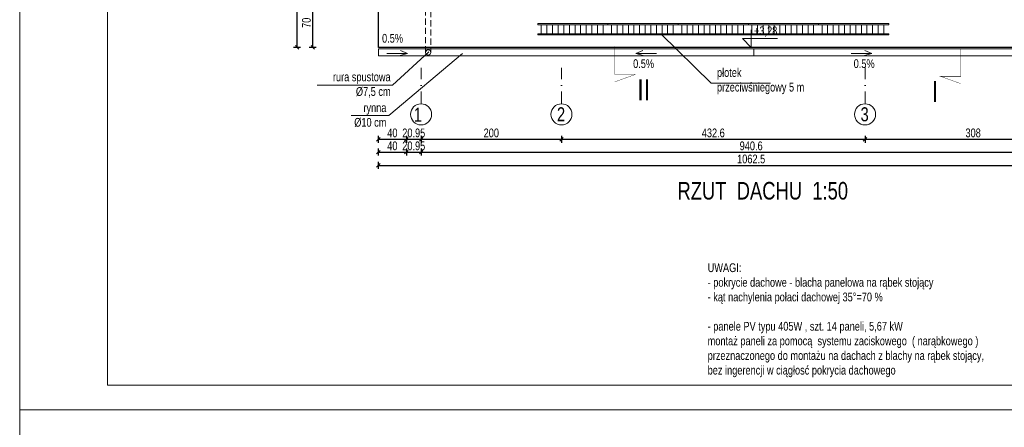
# Model space of a CAD drawing. Header units: inches. Extents: x 53216 to 117387, y -66787 to -22834.
# Tile 217 of 256: x 53216 to 54619, y -26621 to -26040. Entities that reach past the tile are written whole.
import ezdxf

# ---------------------------------------------------------------- set-up
doc = ezdxf.new("R2010")
doc.units = ezdxf.units.IN
doc.header["$MEASUREMENT"] = 0
doc.linetypes.add('DASHDOT', pattern=[1, 0.5, -0.25, 0, -0.25])
doc.linetypes.add('HIDDEN', pattern=[0.375, 0.25, -0.125])
doc.layers.get('0').update_dxf_attribs({"lineweight": 0})
doc.layers.get('Defpoints').update_dxf_attribs({"lineweight": 0})
for name, color, linetype, lineweight in [('A--tabelka rysunku', 7, 'Continuous', 0), ('A8a-opisy dodatkowe', 33, 'Continuous', 0), ('p-- linia przekroju I-AB', 116, 'Continuous', 40), ('p--dach', 2, 'Continuous', 30), ('p--dach-rura spustowa', 2, 'Continuous', 0), ('p--dach-rynna', 42, 'Continuous', 0), ('p--elewacja cienka', 251, 'Continuous', 0), ('p--koty wysok.', 141, 'Continuous', 0), ('p--opisy dodatkowe', 62, 'Continuous', 0), ('p--osie konstr.-NR', 1, 'DASHDOT', 15), ('p--podpis rysunku', 7, 'Continuous', 0), ('p--wymiary-1-50', 5, 'Continuous', 0)]:
    doc.layers.add(name, color=color, linetype=linetype, lineweight=lineweight)
doc.styles.add('1-50', font='arial.ttf', dxfattribs={"width": 0.75, "height": 12.5})
doc.styles.get("Standard").update_dxf_attribs({"font": 'arial.ttf', "width": 0.75})
doc.dimstyles.new('1-50', dxfattribs={"dimtxt": 12.5, "dimasz": 5, "dimexe": 5, "dimexo": 5, "dimgap": 0.09, "dimtad": 0, "dimdsep": 46, "dimtxsty": '1-50', "dimblk": 'OBLIQUE', "dimcen": 0.09, "dimadec": 0, "dimazin": 0, "dimtfac": 1, "dimtdec": 4, "dimtix": 1, "dimtmove": 2, "dimatfit": 3, "dimldrblk": 'OBLIQUE', "dimfxl": 5, "dimfxlon": 1, "dimtvp": 0.7, "dimtolj": 1, "dimtzin": 0, "dimarcsym": 0})

# ---------------------------------------------------------------- blocks, each defined once
blk = doc.blocks.new('strzałka')
for q in [(-19.4, 4.1), (0, 0), (-18.9, -3.2)]:
    blk.add_line((-29.3, 0), q)
blk = doc.blocks.new('kota wykoń')
for p, q in [((0, 25), (0, 0)), ((0, 0), (-12.5, 12.5)), ((-12.5, 12.5), (37.5, 12.5))]:
    blk.add_line(p, q)
at = {"lineweight": 0}
blk.add_line((-2.5, 0), (2.5, 0), dxfattribs=at)
blk = doc.blocks.new('_OBLIQUE')
at = {"color": 0, "linetype": 'ByBlock', "lineweight": -2}
for p, q in [((-0.5, -0.5), (0.5, 0.5)), ((0, 0), (0, 0))]:
    blk.add_line(p, q, dxfattribs=at)
blk = doc.blocks.new('*D2114')
at = {"layer": 'Defpoints', "color": 0}
for p in [(53787.9, -26196.6), (53987.9, -26196.6), (53987.9, -26210.7)]:
    blk.add_point(p, dxfattribs=at)
at = {"layer": 'p--wymiary-1-50', "color": 0, "lineweight": -2}
for p, q in [((53787.9, -26205.7), (53787.9, -26215.7)), ((53987.9, -26205.7), (53987.9, -26215.7)), ((53787.9, -26210.7), (53987.9, -26210.7))]:
    blk.add_line(p, q, dxfattribs=at)
at = {"layer": 'p--wymiary-1-50', "color": 0, "lineweight": -2, "xscale": 5, "yscale": 5, "zscale": 5, "rotation": 180}
blk.add_blockref('_OBLIQUE', (53787.9, -26210.7), dxfattribs=at)
at = {"layer": 'p--wymiary-1-50', "color": 0, "lineweight": -2, "xscale": 5, "yscale": 5, "zscale": 5}
blk.add_blockref('_OBLIQUE', (53987.9, -26210.7), dxfattribs=at)
at = {"layer": 'p--wymiary-1-50', "color": 0, "linetype": 'Continuous', "ltscale": 8, "insert": (53887.9, -26201.7), "char_height": 12.5, "attachment_point": 5, "style": '1-50'}
blk.add_mtext('\\A1;200', dxfattribs=at)
blk = doc.blocks.new('*D2115')
at = {"layer": 'Defpoints', "color": 0}
for p in [(53987.9, -26196.6), (54420.5, -26196.6), (54420.5, -26210.7)]:
    blk.add_point(p, dxfattribs=at)
at = {"layer": 'p--wymiary-1-50', "color": 0, "lineweight": -2}
for p, q in [((53987.9, -26205.7), (53987.9, -26215.7)), ((54420.5, -26205.7), (54420.5, -26215.7)), ((53987.9, -26210.7), (54420.5, -26210.7))]:
    blk.add_line(p, q, dxfattribs=at)
at = {"layer": 'p--wymiary-1-50', "color": 0, "lineweight": -2, "xscale": 5, "yscale": 5, "zscale": 5, "rotation": 180}
blk.add_blockref('_OBLIQUE', (53987.9, -26210.7), dxfattribs=at)
at = {"layer": 'p--wymiary-1-50', "color": 0, "lineweight": -2, "xscale": 5, "yscale": 5, "zscale": 5}
blk.add_blockref('_OBLIQUE', (54420.5, -26210.7), dxfattribs=at)
at = {"layer": 'p--wymiary-1-50', "color": 0, "linetype": 'Continuous', "ltscale": 8, "insert": (54204.2, -26201.7), "char_height": 12.5, "attachment_point": 5, "style": '1-50'}
blk.add_mtext('\\A1;432.6', dxfattribs=at)
blk = doc.blocks.new('*D2116')
at = {"layer": 'Defpoints', "color": 0}
for p in [(54420.5, -26196.6), (54728.5, -26196.6), (54728.5, -26210.7)]:
    blk.add_point(p, dxfattribs=at)
at = {"layer": 'p--wymiary-1-50', "color": 0, "lineweight": -2}
for p, q in [((54420.5, -26205.7), (54420.5, -26215.7)), ((54728.5, -26205.7), (54728.5, -26215.7)), ((54420.5, -26210.7), (54728.5, -26210.7))]:
    blk.add_line(p, q, dxfattribs=at)
at = {"layer": 'p--wymiary-1-50', "color": 0, "lineweight": -2, "xscale": 5, "yscale": 5, "zscale": 5, "rotation": 180}
blk.add_blockref('_OBLIQUE', (54420.5, -26210.7), dxfattribs=at)
at = {"layer": 'p--wymiary-1-50', "color": 0, "lineweight": -2, "xscale": 5, "yscale": 5, "zscale": 5}
blk.add_blockref('_OBLIQUE', (54728.5, -26210.7), dxfattribs=at)
at = {"layer": 'p--wymiary-1-50', "color": 0, "linetype": 'Continuous', "ltscale": 8, "insert": (54574.5, -26201.7), "char_height": 12.5, "attachment_point": 5, "style": '1-50'}
blk.add_mtext('\\A1;308', dxfattribs=at)
blk = doc.blocks.new('*D2117')
at = {"layer": 'Defpoints', "color": 0}
for p in [(53787.9, -26205.7), (54728.5, -26205.7), (54728.5, -26229)]:
    blk.add_point(p, dxfattribs=at)
at = {"layer": 'p--wymiary-1-50', "color": 0, "lineweight": -2}
for p, q in [((53787.9, -26224), (53787.9, -26234)), ((53787.9, -26229), (54728.5, -26229)), ((54728.5, -26224), (54728.5, -26234))]:
    blk.add_line(p, q, dxfattribs=at)
at = {"layer": 'p--wymiary-1-50', "color": 0, "lineweight": -2, "xscale": 5, "yscale": 5, "zscale": 5, "rotation": 180}
blk.add_blockref('_OBLIQUE', (53787.9, -26229), dxfattribs=at)
at = {"layer": 'p--wymiary-1-50', "color": 0, "lineweight": -2, "xscale": 5, "yscale": 5, "zscale": 5}
blk.add_blockref('_OBLIQUE', (54728.5, -26229), dxfattribs=at)
at = {"layer": 'p--wymiary-1-50', "color": 0, "linetype": 'Continuous', "ltscale": 8, "insert": (54258.2, -26220.1), "char_height": 12.5, "attachment_point": 5, "style": '1-50'}
blk.add_mtext('\\A1;940.6', dxfattribs=at)
blk = doc.blocks.new('*D2118')
at = {"layer": 'Defpoints', "color": 0}
for p in [(53766.9, -26217.8), (53787.9, -26217.8), (53787.9, -26229)]:
    blk.add_point(p, dxfattribs=at)
at = {"layer": 'p--wymiary-1-50', "color": 0, "lineweight": -2}
for p, q in [((53766.9, -26224), (53766.9, -26234)), ((53766.9, -26229), (53787.9, -26229)), ((53787.9, -26224), (53787.9, -26234))]:
    blk.add_line(p, q, dxfattribs=at)
at = {"layer": 'p--wymiary-1-50', "color": 0, "lineweight": -2, "xscale": 5, "yscale": 5, "zscale": 5}
blk.add_blockref('_OBLIQUE', (53766.9, -26229), dxfattribs=at)
at = {"layer": 'p--wymiary-1-50', "color": 0, "lineweight": -2, "xscale": 5, "yscale": 5, "zscale": 5, "rotation": 180}
blk.add_blockref('_OBLIQUE', (53787.9, -26229), dxfattribs=at)
at = {"layer": 'p--wymiary-1-50', "color": 0, "linetype": 'Continuous', "ltscale": 8, "insert": (53777.4, -26220.1), "char_height": 12.5, "attachment_point": 5, "style": '1-50'}
blk.add_mtext('\\A1;20.95', dxfattribs=at)
blk = doc.blocks.new('*D2119')
at = {"layer": 'Defpoints', "color": 0}
for p in [(53766.9, -26199.4), (53787.9, -26199.4), (53787.9, -26210.7)]:
    blk.add_point(p, dxfattribs=at)
at = {"layer": 'p--wymiary-1-50', "color": 0, "lineweight": -2}
for p, q in [((53766.9, -26205.7), (53766.9, -26215.7)), ((53787.9, -26205.7), (53787.9, -26215.7)), ((53766.9, -26210.7), (53787.9, -26210.7))]:
    blk.add_line(p, q, dxfattribs=at)
at = {"layer": 'p--wymiary-1-50', "color": 0, "lineweight": -2, "xscale": 5, "yscale": 5, "zscale": 5}
blk.add_blockref('_OBLIQUE', (53766.9, -26210.7), dxfattribs=at)
at = {"layer": 'p--wymiary-1-50', "color": 0, "lineweight": -2, "xscale": 5, "yscale": 5, "zscale": 5, "rotation": 180}
blk.add_blockref('_OBLIQUE', (53787.9, -26210.7), dxfattribs=at)
at = {"layer": 'p--wymiary-1-50', "color": 0, "linetype": 'Continuous', "ltscale": 8, "insert": (53777.4, -26201.7), "char_height": 12.5, "attachment_point": 5, "style": '1-50'}
blk.add_mtext('\\A1;20.95', dxfattribs=at)
blk = doc.blocks.new('*D2122')
at = {"layer": 'Defpoints', "color": 0}
for p in [(53726.9, -26201.6), (53766.9, -26201.6), (53766.9, -26229)]:
    blk.add_point(p, dxfattribs=at)
at = {"layer": 'p--wymiary-1-50', "color": 0, "lineweight": -2}
for p, q in [((53726.9, -26224), (53726.9, -26234)), ((53726.9, -26229), (53766.9, -26229)), ((53766.9, -26224), (53766.9, -26234))]:
    blk.add_line(p, q, dxfattribs=at)
at = {"layer": 'p--wymiary-1-50', "color": 0, "lineweight": -2, "xscale": 5, "yscale": 5, "zscale": 5, "rotation": 180}
blk.add_blockref('_OBLIQUE', (53726.9, -26229), dxfattribs=at)
at = {"layer": 'p--wymiary-1-50', "color": 0, "lineweight": -2, "xscale": 5, "yscale": 5, "zscale": 5}
blk.add_blockref('_OBLIQUE', (53766.9, -26229), dxfattribs=at)
at = {"layer": 'p--wymiary-1-50', "color": 0, "linetype": 'Continuous', "ltscale": 8, "insert": (53746.9, -26220.1), "char_height": 12.5, "attachment_point": 5, "style": '1-50'}
blk.add_mtext('\\A1;40', dxfattribs=at)
blk = doc.blocks.new('*D2123')
at = {"layer": 'Defpoints', "color": 0}
for p in [(53726.9, -26183.2), (53766.9, -26183.2), (53766.9, -26210.7)]:
    blk.add_point(p, dxfattribs=at)
at = {"layer": 'p--wymiary-1-50', "color": 0, "lineweight": -2}
for p, q in [((53726.9, -26205.7), (53726.9, -26215.7)), ((53766.9, -26205.7), (53766.9, -26215.7)), ((53726.9, -26210.7), (53766.9, -26210.7))]:
    blk.add_line(p, q, dxfattribs=at)
at = {"layer": 'p--wymiary-1-50', "color": 0, "lineweight": -2, "xscale": 5, "yscale": 5, "zscale": 5, "rotation": 180}
blk.add_blockref('_OBLIQUE', (53726.9, -26210.7), dxfattribs=at)
at = {"layer": 'p--wymiary-1-50', "color": 0, "lineweight": -2, "xscale": 5, "yscale": 5, "zscale": 5}
blk.add_blockref('_OBLIQUE', (53766.9, -26210.7), dxfattribs=at)
at = {"layer": 'p--wymiary-1-50', "color": 0, "linetype": 'Continuous', "ltscale": 8, "insert": (53746.9, -26201.7), "char_height": 12.5, "attachment_point": 5, "style": '1-50'}
blk.add_mtext('\\A1;40', dxfattribs=at)
blk = doc.blocks.new('*D2126')
at = {"layer": 'Defpoints', "color": 0}
for p in [(53726.9, -26234), (54789.4, -26234), (54789.4, -26247.8)]:
    blk.add_point(p, dxfattribs=at)
at = {"layer": 'p--wymiary-1-50', "color": 0, "lineweight": -2}
for p, q in [((53726.9, -26242.8), (53726.9, -26252.8)), ((53726.9, -26247.8), (54789.4, -26247.8)), ((54789.4, -26242.8), (54789.4, -26252.8))]:
    blk.add_line(p, q, dxfattribs=at)
at = {"layer": 'p--wymiary-1-50', "color": 0, "lineweight": -2, "xscale": 5, "yscale": 5, "zscale": 5, "rotation": 180}
blk.add_blockref('_OBLIQUE', (53726.9, -26247.8), dxfattribs=at)
at = {"layer": 'p--wymiary-1-50', "color": 0, "lineweight": -2, "xscale": 5, "yscale": 5, "zscale": 5}
blk.add_blockref('_OBLIQUE', (54789.4, -26247.8), dxfattribs=at)
at = {"layer": 'p--wymiary-1-50', "color": 0, "linetype": 'Continuous', "ltscale": 8, "insert": (54258.2, -26238.8), "char_height": 12.5, "attachment_point": 5, "style": '1-50'}
blk.add_mtext('\\A1;1062.5', dxfattribs=at)
blk = doc.blocks.new('*D2143')
at = {"layer": 'Defpoints', "color": 0}
for p in [(53633.5, -26009.9), (53766.9, -26009.9), (53766.3, -26079.9)]:
    blk.add_point(p, dxfattribs=at)
at = {"layer": 'p--wymiary-1-50', "color": 0, "lineweight": -2}
for p, q in [((53638.5, -26009.9), (53628.5, -26009.9)), ((53633.5, -26079.9), (53633.5, -26009.9)), ((53638.5, -26079.9), (53628.5, -26079.9))]:
    blk.add_line(p, q, dxfattribs=at)
at = {"layer": 'p--wymiary-1-50', "color": 0, "lineweight": -2, "xscale": 5, "yscale": 5, "zscale": 5}
for p, rotation in [((53633.5, -26009.9), 90), ((53633.5, -26079.9), 270)]:
    blk.add_blockref('_OBLIQUE', p, dxfattribs=dict(at, rotation=rotation))
at = {"layer": 'p--wymiary-1-50', "color": 0, "linetype": 'Continuous', "ltscale": 8, "insert": (53624.5, -26044.9), "char_height": 12.5, "attachment_point": 5, "rotation": 90, "style": '1-50'}
blk.add_mtext('\\A1;70', dxfattribs=at)
blk = doc.blocks.new('*D2148')
at = {"layer": 'Defpoints', "color": 0}
for p in [(53611.2, -25369.4), (53628.5, -25369.4), (53628.5, -26079.9)]:
    blk.add_point(p, dxfattribs=at)
at = {"layer": 'p--wymiary-1-50', "color": 0, "lineweight": -2}
for p, q in [((53616.2, -25369.4), (53606.2, -25369.4)), ((53611.2, -26079.9), (53611.2, -25369.4)), ((53616.2, -26079.9), (53606.2, -26079.9))]:
    blk.add_line(p, q, dxfattribs=at)
at = {"layer": 'p--wymiary-1-50', "color": 0, "lineweight": -2, "xscale": 5, "yscale": 5, "zscale": 5}
for p, rotation in [((53611.2, -25369.4), 90), ((53611.2, -26079.9), 270)]:
    blk.add_blockref('_OBLIQUE', p, dxfattribs=dict(at, rotation=rotation))
at = {"layer": 'p--wymiary-1-50', "color": 0, "linetype": 'Continuous', "ltscale": 8, "insert": (53602.2, -25724.6), "char_height": 12.5, "attachment_point": 5, "rotation": 90, "style": '1-50'}
blk.add_mtext('\\A1;710.5', dxfattribs=at)
blk = doc.blocks.new('płotek-widok-1m')
at = {"linetype": 'Continuous', "ltscale": 12}
for p, q in [((17, 15.8), (0, 15.8)), ((100, 14.1), (0, 14.1)), ((5, 14.1), (5, 1.4)), ((13, 14.1), (13, 1.4)), ((21, 14.1), (21, 1.4)), ((29, 14.1), (29, 1.4)), ((37, 14.1), (37, 1.4)), ((45, 14.1), (45, 1.4)), ((53, 14.1), (53, 1.4)), ((61, 14.1), (61, 1.4)), ((69, 14.1), (69, 1.4)), ((77, 14.1), (77, 1.4)), ((85, 14.1), (85, 1.4)), ((93, 14.1), (93, 1.4)), ((100, 1.4), (0, 1.4)), ((25, 0), (0.5, 0))]:
    blk.add_line(p, q, dxfattribs=at)
for points in [[(0, 14.1), (0, 15.8), (100, 15.8), (100, 14.1)], [(100, 1.4), (100, 0), (0, 0), (0, 1.4)]]:
    blk.add_lwpolyline(points, dxfattribs=at)

msp = doc.modelspace()

# ---------------------------------------------------------------- linework, layer by layer
at = {"layer": 'A--tabelka rysunku', "linetype": 'Continuous'}
for points in [[(53215.894, -26595.629), (55315.894, -26595.629), (55315.894, -25110.629), (53215.894, -25110.629)], [(53340.894, -26560.629), (55280.894, -26560.629), (55280.894, -25145.629), (53340.894, -25145.629)], [(53215.894, -29565.629), (57415.894, -29565.629), (57415.894, -26595.629), (53215.894, -26595.629)]]:
    msp.add_lwpolyline(points, close=True, dxfattribs=at)
at = {"layer": 'A--tabelka rysunku', "color": 1, "linetype": 'Continuous'}
msp.add_lwpolyline([(53215.894, -29565.629), (57415.894, -29565.629), (57415.894, -26595.629), (53215.894, -26595.629)], close=True, dxfattribs=at)
at = {"layer": 'p-- linia przekroju I-AB', "const_width": 0.5}
for points in [[(54063.861, -26078.533), (54063.861, -26118.543), (54092.888, -26118.543), (54063.861, -26128.954)], [(54556.88, -26081.066), (54556.88, -26121.076), (54527.853, -26121.076), (54556.88, -26131.488)]]:
    msp.add_lwpolyline(points, dxfattribs=at)
at = {"layer": 'p--dach', "linetype": 'Continuous', "ltscale": 35}
msp.add_lwpolyline([(54789.439, -26079.883), (53726.939, -26079.883), (53726.939, -25369.383), (54789.439, -25369.383)], close=True, dxfattribs=at)
at = {"layer": 'p--dach-rura spustowa', "linetype": 'HIDDEN', "lineweight": 5, "ltscale": 35}
for p, q in [((53794.299, -26087.007), (53794.299, -26014.923)), ((53801.799, -26014.923), (53801.799, -26087.007))]:
    msp.add_line(p, q, dxfattribs=at)
at = {"layer": 'p--dach-rura spustowa', "linetype": 'Continuous', "lineweight": 0, "ltscale": 75}
msp.add_circle((53798.049, -26087.007), 3.75, dxfattribs=at)
at = {"layer": 'p--dach-rynna', "linetype": 'Continuous', "lineweight": 5}
msp.add_line((54262.049, -26091.883), (54262.049, -26081.883), dxfattribs=at)
at = {"layer": 'p--dach-rynna', "lineweight": 5}
msp.add_lwpolyline([(53726.939, -26081.883), (54789.439, -26081.883), (54789.439, -26091.883), (53726.939, -26091.883)], close=True, dxfattribs=at)
at = {"layer": 'p--opisy dodatkowe'}
for points in [[(54285.626, -26130.638), (54201.137, -26130.638), (54129.699, -26060.45)], [(53639.679, -26133.73), (53747.274, -26133.73), (53798.795, -26086.386)], [(53688.316, -26176.975), (53742.113, -26176.975), (53846.771, -26088.533)]]:
    msp.add_lwpolyline(points, dxfattribs=at)
at = {"layer": 'p--osie konstr.-NR', "linetype": 'DASHDOT', "ltscale": 35}
for p, q in [((53787.889, -26160.207), (53787.889, -26109.067)), ((53987.889, -26160.207), (53987.889, -26109.067)), ((54420.489, -26160.207), (54420.489, -26109.067))]:
    msp.add_line(p, q, dxfattribs=at)
at = {"layer": 'p--osie konstr.-NR', "linetype": 'Continuous', "ltscale": 35}
for centre in [(53787.889, -26175.207), (53987.889, -26175.207), (54420.489, -26175.207)]:
    msp.add_circle(centre, 15, dxfattribs=at)

# ---------------------------------------------------------------- block references
at = {"layer": 'p--dach-rynna', "linetype": 'Continuous', "lineweight": 0, "ltscale": 35, "xscale": -1}
for p in [(53739.225, -26088.446), (54400.719, -26088.446)]:
    msp.add_blockref('strzałka', p, dxfattribs=at)
at = {"layer": 'p--dach-rynna', "linetype": 'Continuous', "lineweight": 0, "ltscale": 35}
msp.add_blockref('strzałka', (54123.38, -26088.446), dxfattribs=at)
at = {"layer": 'p--elewacja cienka', "ltscale": 35}
for p in [(53954.189, -26061.883), (54054.189, -26061.883), (54154.189, -26061.883), (54254.189, -26061.883), (54354.189, -26061.883)]:
    msp.add_blockref('płotek-widok-1m', p, dxfattribs=at)
at = {"layer": 'p--koty wysok.'}
msp.add_blockref('kota wykoń', (54258.189, -26079.883), dxfattribs=at)

# ---------------------------------------------------------------- texts
at = {"layer": 'A8a-opisy dodatkowe', "insert": (54196.209, -26387.217), "char_height": 12.5, "width": 440.94762, "attachment_point": 1, "style": '1-50'}
msp.add_mtext('UWAGI:\\P- pokrycie dachowe - blacha panelowa na rąbek stojący\\P- kąt nachylenia połaci dachowej 35%%D=70 %\\P\\P- panele PV typu 405W , szt. 14 paneli, 5,67 kW\\Pmontaż paneli za pomocą  systemu zaciskowego  ( narąbkowego ) przeznaczonego do montażu na dachach z blachy na rąbek stojący,\\Pbez ingerencji w ciągłosć pokrycia dachowego', dxfattribs=at)
at = {"layer": 'p-- linia przekroju I-AB', "char_height": 30, "width": 72.0009}
for s, insert, attachment_point in [('{\\W0.8;II}', (54095.874, -26125.127), 1), ('\\W0.8;I', (54524.867, -26127.66), 3)]:
    msp.add_mtext(s, dxfattribs=dict(at, insert=insert, attachment_point=attachment_point))
at = {"layer": 'p--koty wysok.', "insert": (54262.286, -26050.142), "char_height": 12.5, "width": 155.56197, "attachment_point": 1, "style": '1-50'}
msp.add_mtext('+3,28', dxfattribs=at)
at = {"layer": 'p--opisy dodatkowe', "char_height": 12.5, "style": '1-50'}
for s, insert, width, attachment_point in [('0.5%', (53762.082, -26073.372), 21.30547, 9), ('0.5%', (54090.003, -26109.431), 23.58547, 7), ('0.5%', (54434.096, -26109.431), 23.58547, 9), ('płotek \\Pprzeciwśniegowy 5 m', (54209.486, -26109.388), 453.79067, 1), ('rura spustowa\\P%%c7,5 cm', (53744.46, -26115.604), 177.1707, 3), ('rynna\\PØ10 cm', (53738.439, -26193.282), 177.1707, 9)]:
    msp.add_mtext(s, dxfattribs=dict(at, insert=insert, width=width, attachment_point=attachment_point))
at = {"layer": 'p--osie konstr.-NR', "linetype": 'Continuous', "ltscale": 35, "char_height": 20, "width": 63.5564, "attachment_point": 3}
for s, insert in [('1', (53789.119, -26165.651)), ('2', (53993.136, -26165.078)), ('3', (54425.736, -26165.078))]:
    msp.add_mtext(s, dxfattribs=dict(at, insert=insert))
at = {"layer": 'p--podpis rysunku', "insert": (54153.196, -26271.441), "char_height": 25, "width": 531.4776, "attachment_point": 1}
msp.add_mtext('{\\W0.75;RZUT  DACHU  1:50}', dxfattribs=at)

# ---------------------------------------------------------------- dimensions: what is measured, and where the dimension line sits
at = {"layer": 'p--wymiary-1-50'}
for base, p1, p2, picture, middle in [((53611.16, -25369.383), (53628.469, -26079.883), (53628.469, -25369.383), '*D2148', (53602.226, -25724.633)), ((53633.469, -26009.883), (53766.33, -26079.883), (53766.939, -26009.883), '*D2143', (53624.536, -26044.883))]:
    dim = msp.add_linear_dim(base=base, p1=p1, p2=p2, angle=90, dimstyle='1-50', dxfattribs=at)
    dim.commit()
    dim.dimension.update_dxf_attribs({"geometry": picture, "text_midpoint": middle})
for p1, p2, picture, middle in [((53726.939, -26183.192), (53766.939, -26183.192), '*D2123', (53746.939, -26201.747)), ((53726.939, -26201.559), (53766.939, -26201.559), '*D2122', (53746.939, -26220.114))]:
    dim = msp.add_aligned_dim(p1=p1, p2=p2, distance=-27.488, dimstyle='1-50', dxfattribs=at)
    dim.commit()
    dim.dimension.update_dxf_attribs({"geometry": picture, "text_midpoint": middle})
for base, p1, p2, picture, middle in [((53787.889, -26210.68), (53766.939, -26199.434), (53787.889, -26199.434), '*D2119', (53777.414, -26201.747)), ((53987.889, -26210.68), (53787.889, -26196.614), (53987.889, -26196.614), '*D2114', (53887.889, -26201.747)), ((54420.489, -26210.68), (53987.889, -26196.614), (54420.489, -26196.614), '*D2115', (54204.189, -26201.747)), ((54728.489, -26210.68), (54420.489, -26196.614), (54728.489, -26196.614), '*D2116', (54574.489, -26201.747)), ((54728.489, -26229.047), (53787.889, -26205.68), (54728.489, -26205.68), '*D2117', (54258.189, -26220.114)), ((53787.889, -26229.047), (53766.939, -26217.801), (53787.889, -26217.801), '*D2118', (53777.414, -26220.114)), ((54789.439, -26247.766), (53726.939, -26234.047), (54789.439, -26234.047), '*D2126', (54258.189, -26238.832))]:
    dim = msp.add_linear_dim(base=base, p1=p1, p2=p2, dimstyle='1-50', dxfattribs=at)
    dim.commit()
    dim.dimension.update_dxf_attribs({"geometry": picture, "text_midpoint": middle})

doc.saveas('drawing.dxf')
